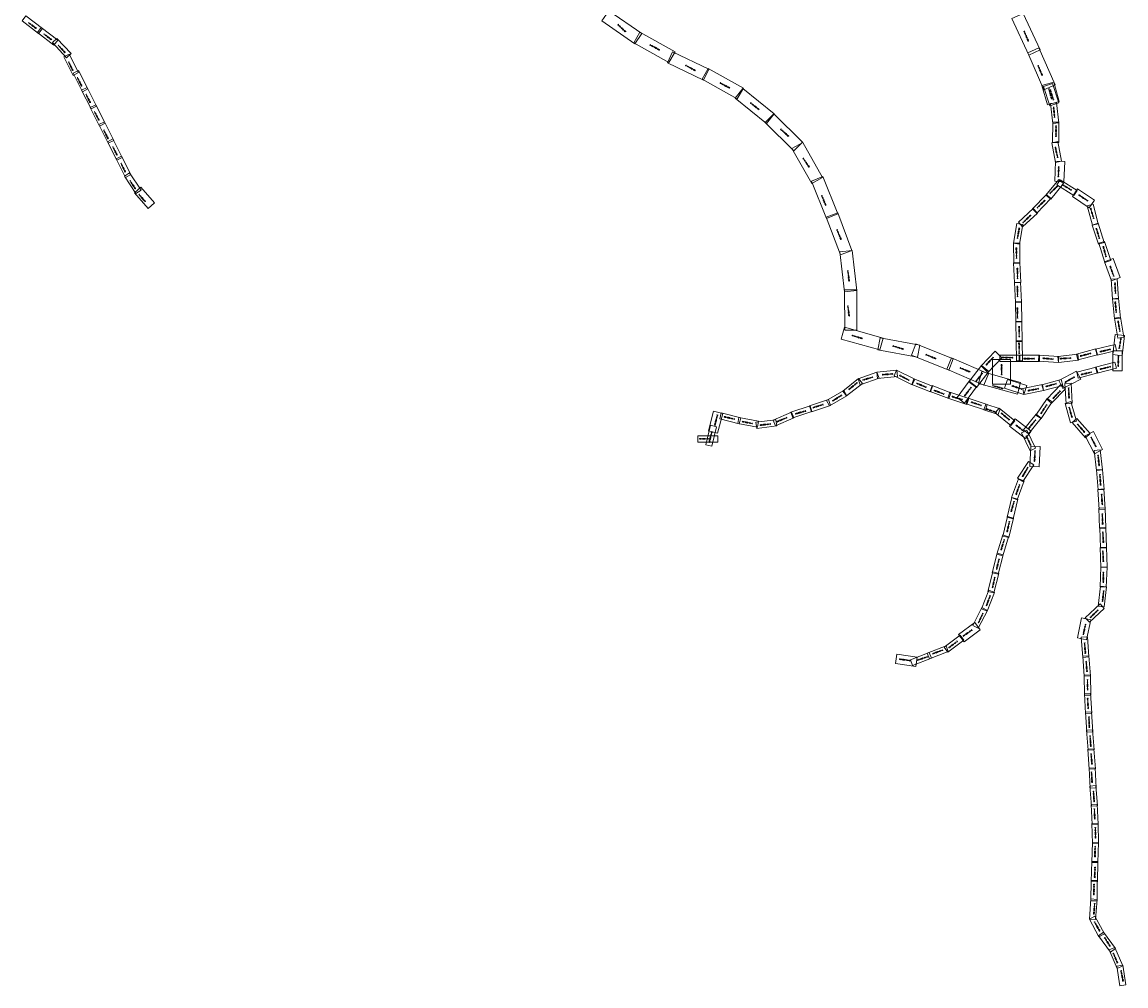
# Model space of a CAD drawing. Header units: metres. Extents: x 3439820 to 3477866, y 5467250 to 5490835.
# Tile 2 of 8: x 3464935 to 3477866, y 5467250 to 5478535. Entities that reach past the tile are written whole.
import ezdxf
from ezdxf.enums import TextEntityAlignment as Align

# ---------------------------------------------------------------- set-up
doc = ezdxf.new("R2010")
doc.units = ezdxf.units.M
doc.header["$MEASUREMENT"] = 0
for name, color, linetype, lineweight in [('1_XXX_0050_Blattnummer', 7, 'Continuous', 0), ('1_XXX_0050_Blattschnitt', 7, 'Continuous', 0), ('2_XXX_0000_Blattnummer', 7, 'Continuous', 0), ('2_XXX_0000_Blattschnitt', 7, 'Continuous', 0), ('2_XXX_0001_Blattnummern', 7, 'Continuous', 0), ('2_XXX_0001_Blattschnitt', 7, 'Continuous', 0), ('2_XXX_0002_Blattnummer', 7, 'Continuous', 0), ('2_XXX_0002_Blattschnitt', 7, 'Continuous', 0), ('2_XXX_0003_Blattnummer', 7, 'Continuous', 0), ('2_XXX_0003_Blattschnitt', 7, 'Continuous', 0), ('2_XXX_0004_Blattnummer', 7, 'Continuous', 0), ('2_XXX_0004_Blattschnitt', 7, 'Continuous', 0), ('2_XXX_0005_Blattnummer', 7, 'Continuous', 0), ('2_XXX_0005_Blattschnitt', 7, 'Continuous', 0), ('2_XXX_0006_Blattnummer', 7, 'Continuous', 0), ('2_XXX_0006_Blattschnitt', 7, 'Continuous', 0), ('2_XXX_0007_Blattnummer', 7, 'Continuous', 0), ('2_XXX_0007_Blattschnitt', 7, 'Continuous', 0), ('5_XXX_9401_Blattnummer', 7, 'Continuous', 0), ('5_XXX_9401_Blattschnitt', 7, 'Continuous', 0), ('5_XXX_9402_Blattnummern', 7, 'Continuous', 0), ('5_XXX_9402_Blattschnitt', 7, 'Continuous', 0)]:
    doc.layers.add(name, color=color, linetype=linetype, lineweight=lineweight)
doc.styles.add('arial', font='arial.ttf')
doc.styles.get("Standard").update_dxf_attribs({"font": 'txt.shx'})

msp = doc.modelspace()

# ---------------------------------------------------------------- linework, layer by layer
at = {"layer": '1_XXX_0050_Blattschnitt'}
for points in [[(3465129, 5478403), (3465173, 5478460), (3464978, 5478607), (3464935, 5478549)], [(3465352, 5478325), (3465308, 5478267), (3465114, 5478414), (3465157, 5478471)], [(3465457, 5478117), (3465509, 5478166), (3465343, 5478344), (3465291, 5478295)], [(3465532, 5477911), (3465597, 5477944), (3465487, 5478161), (3465423, 5478129)], [(3465706, 5477752), (3465642, 5477719), (3465533, 5477937), (3465597, 5477969)], [(3465807, 5477551), (3465743, 5477519), (3465633, 5477737), (3465697, 5477769)], [(3465907, 5477351), (3465843, 5477318), (3465734, 5477536), (3465798, 5477568)], [(3465944, 5477118), (3466008, 5477150), (3465899, 5477368), (3465835, 5477336)], [(3466109, 5476950), (3466045, 5476917), (3465935, 5477135), (3465999, 5477167)], [(3466209, 5476749), (3466145, 5476717), (3466036, 5476935), (3466100, 5476967)], [(3466329, 5476569), (3466269, 5476530), (3466135, 5476733), (3466195, 5476772)], [(3466250, 5476536), (3466327, 5476603), (3466488, 5476421), (3466412, 5476353)]]:
    msp.add_3dface(points, dxfattribs=at)
at = {"layer": '2_XXX_0000_Blattschnitt'}
msp.add_3dface([(3476512, 5474585), (3476304, 5474585), (3476304, 5474295), (3476512, 5474295)], dxfattribs=at)
at = {"layer": '2_XXX_0001_Blattschnitt'}
for points in [[(3477714, 5474451, 99), (3477823, 5474451, 99), (3477823, 5474688, 99), (3477714, 5474688, 99)], [(3477536, 5474427), (3477308, 5474367), (3477290, 5474436), (3477518, 5474496)], [(3477755, 5474484), (3477527, 5474424), (3477509, 5474494), (3477736, 5474554)], [(3476477, 5474352), (3476444, 5474249), (3476670, 5474176), (3476704, 5474280)], [(3477126, 5474281, 99), (3476899, 5474221, 99), (3476880, 5474290, 99), (3477108, 5474350, 99)], [(3477078, 5474340, 99), (3477128, 5474244, 99), (3477338, 5474354, 99), (3477288, 5474450, 99)], [(3476902, 5474221, 99), (3476671, 5474176, 99), (3476657, 5474247, 99), (3476888, 5474292, 99)]]:
    msp.add_3dface(points, dxfattribs=at)
at = {"layer": '2_XXX_0002_Blattschnitt'}
for points in [[(3477756, 5474690), (3477527, 5474637), (3477511, 5474707), (3477740, 5474760)], [(3476169, 5474509), (3476248, 5474434), (3476412, 5474605), (3476333, 5474681)], [(3476622, 5474563), (3476387, 5474563), (3476387, 5474634), (3476622, 5474635)], [(3476852, 5474563), (3476616, 5474562), (3476616, 5474634), (3476852, 5474635)], [(3477076, 5474549), (3476841, 5474565), (3476845, 5474637), (3477080, 5474621)], [(3477310, 5474575), (3477076, 5474549), (3477068, 5474620), (3477302, 5474647)], [(3477531, 5474638), (3477303, 5474579), (3477285, 5474648), (3477513, 5474708)], [(3476027, 5474324, 99), (3476114, 5474258, 99), (3476258, 5474446, 99), (3476172, 5474513, 99)], [(3474778, 5474305), (3474594, 5474158), (3474549, 5474214), (3474733, 5474361)], [(3474974, 5474368), (3474752, 5474289), (3474728, 5474357), (3474949, 5474436)], [(3475189, 5474387), (3474955, 5474363), (3474947, 5474435), (3475181, 5474459)], [(3475360, 5474290), (3475149, 5474394), (3475180, 5474459), (3475391, 5474354)], [(3475576, 5474207), (3475356, 5474291), (3475381, 5474358), (3475601, 5474274)], [(3474598, 5474160), (3474395, 5474041), (3474359, 5474103), (3474562, 5474222)], [(3475791, 5474128), (3475571, 5474211), (3475596, 5474279), (3475816, 5474195)], [(3475887, 5474141, 99), (3475973, 5474075, 99), (3476117, 5474263, 99), (3476031, 5474330, 99)], [(3474405, 5474048), (3474182, 5473973), (3474159, 5474041), (3474382, 5474116)], [(3472977, 5473751), (3473082, 5473724), (3473142, 5473954), (3473036, 5473981)], [(3473335, 5473833), (3473107, 5473891), (3473124, 5473960), (3473353, 5473903)], [(3473977, 5473901), (3473761, 5473809), (3473733, 5473875), (3473949, 5473967)], [(3474188, 5473976), (3473965, 5473901), (3473942, 5473969), (3474165, 5474044)], [(3473549, 5473792), (3473318, 5473836), (3473331, 5473906), (3473563, 5473863)], [(3473775, 5473807), (3473541, 5473778), (3473532, 5473849), (3473765, 5473878)], [(3473068, 5473798), (3473013, 5473569), (3472943, 5473586), (3472999, 5473815)], [(3473085, 5473617), (3472849, 5473617), (3472849, 5473689), (3473084, 5473689)]]:
    msp.add_3dface(points, dxfattribs=at)
at = {"layer": '2_XXX_0003_Blattschnitt'}
for points in [[(3477223, 5474307, 99), (3477236, 5474072, 99), (3477164, 5474067, 99), (3477151, 5474303, 99)], [(3477221, 5474091), (3477286, 5473864), (3477217, 5473845), (3477152, 5474071)], [(3477289, 5473894), (3477445, 5473717), (3477391, 5473669), (3477235, 5473846)], [(3477496, 5473479, 99), (3477592, 5473529, 99), (3477484, 5473740, 99), (3477388, 5473691, 99)], [(3477565, 5473527), (3477593, 5473293), (3477522, 5473285), (3477493, 5473518)], [(3477593, 5473298, 99), (3477610, 5473063, 99), (3477539, 5473058, 99), (3477522, 5473293, 99)], [(3477607, 5473069, 99), (3477624, 5472834, 99), (3477553, 5472829, 99), (3477536, 5473063, 99)], [(3477621, 5472846, 99), (3477630, 5472610, 99), (3477558, 5472608, 99), (3477549, 5472843, 99)], [(3477630, 5472616, 99), (3477638, 5472381, 99), (3477566, 5472379, 99), (3477559, 5472614, 99)], [(3477637, 5472387), (3477644, 5472152), (3477573, 5472149), (3477565, 5472385)], [(3477644, 5472155), (3477636, 5471920), (3477564, 5471922), (3477572, 5472157)], [(3477640, 5471921), (3477611, 5471687), (3477540, 5471696), (3477569, 5471929)], [(3477611, 5471671), (3477440, 5471509), (3477390, 5471561), (3477562, 5471723)], [(3477299, 5471325, 99), (3477405, 5471303, 99), (3477453, 5471536, 99), (3477347, 5471558, 99)], [(3477414, 5471337), (3477431, 5471102), (3477360, 5471097), (3477342, 5471332)], [(3477431, 5471116), (3477449, 5470881), (3477377, 5470875), (3477360, 5471110)], [(3477449, 5470891), (3477453, 5470656), (3477381, 5470655), (3477377, 5470890)], [(3477452, 5470677), (3477466, 5470442), (3477394, 5470438), (3477380, 5470673)], [(3477464, 5470461), (3477477, 5470226), (3477406, 5470222), (3477392, 5470457)], [(3477476, 5470249), (3477493, 5470014), (3477422, 5470009), (3477404, 5470243)], [(3477491, 5470028), (3477509, 5469793), (3477437, 5469788), (3477420, 5470023)], [(3477507, 5469804), (3477517, 5469568), (3477445, 5469565), (3477436, 5469801)], [(3477515, 5469595), (3477532, 5469360), (3477461, 5469354), (3477443, 5469589)], [(3477530, 5469378), (3477541, 5469143), (3477470, 5469139), (3477459, 5469375)], [(3477540, 5469155), (3477546, 5468920), (3477474, 5468918), (3477468, 5469153)], [(3477546, 5468929), (3477538, 5468694), (3477467, 5468696), (3477474, 5468932)], [(3477538, 5468706), (3477531, 5468470), (3477459, 5468473), (3477467, 5468708)], [(3477530, 5468483), (3477527, 5468247), (3477455, 5468248), (3477459, 5468484)], [(3477527, 5468263), (3477511, 5468028), (3477439, 5468033), (3477455, 5468268)], [(3477503, 5468067), (3477614, 5467859), (3477550, 5467825), (3477440, 5468033)], [(3477604, 5467878), (3477742, 5467688), (3477684, 5467646), (3477546, 5467836)], [(3477735, 5467701), (3477828, 5467485), (3477763, 5467456), (3477669, 5467672)], [(3477829, 5467494), (3477866, 5467261), (3477795, 5467250), (3477758, 5467483)]]:
    msp.add_3dface(points, dxfattribs=at)
at = {"layer": '2_XXX_0004_Blattschnitt'}
for points in [[(3476976, 5477556, 99), (3477079, 5477591, 99), (3477004, 5477816, 99), (3476901, 5477782, 99)], [(3477053, 5477591, 99), (3477080, 5477357, 99), (3477009, 5477349, 99), (3476981, 5477582, 99)], [(3477080, 5477362), (3477079, 5477126), (3477007, 5477127), (3477008, 5477362)], [(3477069, 5477137), (3477112, 5476905), (3477042, 5476892), (3476999, 5477123)], [(3477031, 5476671, 99), (3477139, 5476666, 99), (3477150, 5476904, 99), (3477041, 5476908, 99)], [(3477096, 5476690), (3477295, 5476564), (3477257, 5476504), (3477058, 5476629)], [(3477436, 5476361, 99), (3477496, 5476451, 99), (3477298, 5476582, 99), (3477238, 5476492, 99)], [(3477480, 5476402), (3477542, 5476175), (3477473, 5476156), (3477411, 5476383)], [(3477541, 5476181), (3477611, 5475956), (3477543, 5475935), (3477472, 5476159)], [(3477616, 5475967), (3477688, 5475743), (3477620, 5475721), (3477548, 5475945)], [(3477695, 5475505, 99), (3477797, 5475543, 99), (3477715, 5475766, 99), (3477613, 5475728, 99)], [(3477763, 5475529), (3477779, 5475294), (3477708, 5475290), (3477692, 5475524)], [(3477780, 5475303), (3477804, 5475068), (3477732, 5475061), (3477708, 5475295)], [(3477802, 5475079), (3477841, 5474847), (3477770, 5474835), (3477731, 5475067)], [(3477712, 5474642, 99), (3477820, 5474629, 99), (3477849, 5474864, 99), (3477741, 5474878, 99)]]:
    msp.add_3dface(points, dxfattribs=at)
at = {"layer": '2_XXX_0005_Blattschnitt'}
for points in [[(3477156, 5474241, 99), (3476992, 5474072, 99), (3476940, 5474122, 99), (3477104, 5474291, 99)], [(3477002, 5474089), (3476872, 5473893), (3476812, 5473932), (3476942, 5474129)], [(3476871, 5473898), (3476723, 5473715), (3476667, 5473760), (3476815, 5473943)], [(3476705, 5473758), (3476808, 5473546), (3476744, 5473515), (3476641, 5473727)], [(3476741, 5473333, 99), (3476849, 5473328, 99), (3476861, 5473565, 99), (3476753, 5473570, 99)], [(3476785, 5473353), (3476658, 5473155), (3476597, 5473194), (3476725, 5473392)], [(3476674, 5473163), (3476593, 5472942), (3476525, 5472967), (3476607, 5473188)], [(3476598, 5472950), (3476543, 5472721), (3476473, 5472738), (3476528, 5472967)], [(3476548, 5472728), (3476493, 5472499), (3476423, 5472516), (3476478, 5472745)], [(3476492, 5472510), (3476422, 5472285), (3476353, 5472307), (3476424, 5472531)], [(3476427, 5472298), (3476370, 5472070), (3476300, 5472087), (3476357, 5472316)], [(3476375, 5472079), (3476318, 5471851), (3476248, 5471869), (3476306, 5472097)], [(3476325, 5471858), (3476240, 5471638), (3476174, 5471664), (3476258, 5471884)], [(3476243, 5471646), (3476135, 5471437), (3476071, 5471470), (3476179, 5471679)], [(3475904, 5471365), (3475969, 5471278), (3476160, 5471419), (3476095, 5471507)], [(3475966, 5471299), (3475778, 5471158), (3475735, 5471215), (3475923, 5471356)], [(3475184, 5471133, 99), (3475168, 5471025, 99), (3475403, 5470990, 99), (3475419, 5471098, 99)], [(3475587, 5471087), (3475367, 5471003), (3475341, 5471070), (3475561, 5471154)], [(3475784, 5471164), (3475564, 5471080), (3475538, 5471147), (3475758, 5471231)]]:
    msp.add_3dface(points, dxfattribs=at)
at = {"layer": '2_XXX_0006_Blattschnitt'}
for points in [[(3477134, 5476645), (3476985, 5476463), (3476929, 5476509), (3477079, 5476691)], [(3476986, 5476469), (3476822, 5476299), (3476770, 5476349), (3476934, 5476518)], [(3476828, 5476298), (3476654, 5476139), (3476606, 5476192), (3476779, 5476351)], [(3476658, 5476167), (3476620, 5475935), (3476549, 5475947), (3476587, 5476179)], [(3476621, 5475948), (3476623, 5475713), (3476551, 5475712), (3476549, 5475947)], [(3476621, 5475720), (3476633, 5475485), (3476561, 5475482), (3476550, 5475717)], [(3476631, 5475491), (3476642, 5475255), (3476571, 5475252), (3476559, 5475487)], [(3476643, 5475262), (3476647, 5475026), (3476575, 5475025), (3476571, 5475260)], [(3476648, 5475031), (3476652, 5474796), (3476580, 5474794), (3476576, 5475030)], [(3476651, 5474806), (3476655, 5474571), (3476583, 5474569), (3476579, 5474805)]]:
    msp.add_3dface(points, dxfattribs=at)
at = {"layer": '2_XXX_0007_Blattschnitt'}
for points in [[(3476003, 5474059), (3475779, 5474132), (3475801, 5474201), (3476025, 5474128)], [(3476220, 5473991), (3475996, 5474064), (3476018, 5474132), (3476242, 5474059)], [(3476371, 5473941), (3476203, 5473995), (3476226, 5474063), (3476393, 5474009)], [(3476518, 5473811), (3476335, 5473959), (3476381, 5474015), (3476563, 5473866)], [(3476567, 5473891, 99), (3476502, 5473804, 99), (3476691, 5473660, 99), (3476757, 5473747, 99)]]:
    msp.add_3dface(points, dxfattribs=at)
at = {"layer": '5_XXX_9401_Blattschnitt'}
for points in [[(3476661, 5478637, 99), (3476860, 5478210, 99), (3476730, 5478149, 99), (3476531, 5478576, 99)], [(3476846, 5478232, 99), (3477035, 5477801, 99), (3476903, 5477743, 99), (3476715, 5478175, 99)], [(3477020, 5477832), (3477084, 5477605), (3476946, 5477566), (3476882, 5477793)]]:
    msp.add_3dface(points, dxfattribs=at)
at = {"layer": '5_XXX_9402_Blattschnitt'}
for points in [[(3471807, 5478668), (3472194, 5478400), (3472113, 5478282), (3471726, 5478550)], [(3472173, 5478419), (3472584, 5478188), (3472513, 5478063), (3472103, 5478294)], [(3472555, 5478187), (3472981, 5477985), (3472919, 5477855), (3472494, 5478057)], [(3472973, 5477991), (3473384, 5477760), (3473313, 5477635), (3472903, 5477866)], [(3473380, 5477757), (3473745, 5477460), (3473655, 5477349), (3473290, 5477646)], [(3473742, 5477463), (3474077, 5477131), (3473975, 5477029), (3473641, 5477361)], [(3474079, 5477127), (3474311, 5476717), (3474187, 5476646), (3473954, 5477056)], [(3474314, 5476726), (3474492, 5476290), (3474359, 5476236), (3474181, 5476672)], [(3474489, 5476301), (3474655, 5475861), (3474521, 5475810), (3474354, 5476250)], [(3474658, 5475862), (3474712, 5475394), (3474569, 5475378), (3474516, 5475846)], [(3474713, 5475400), (3474715, 5474929), (3474571, 5474929), (3474570, 5475400)], [(3474568, 5474962), (3475021, 5474834), (3474982, 5474696), (3474529, 5474824)], [(3474988, 5474840), (3475450, 5474752), (3475424, 5474611), (3474961, 5474699)], [(3475406, 5474769, 99), (3475843, 5474594, 99), (3475790, 5474461, 99), (3475352, 5474636, 99)], [(3475824, 5474603, 99), (3476257, 5474418, 99), (3476200, 5474286, 99), (3475768, 5474471, 99)], [(3476179, 5474443, 99), (3476632, 5474316, 99), (3476594, 5474178, 99), (3476140, 5474305, 99)]]:
    msp.add_3dface(points, dxfattribs=at)

# ---------------------------------------------------------------- texts
at = {"layer": '1_XXX_0050_Blattnummer', "char_height": 10, "attachment_point": 7, "line_spacing_factor": 0.6, "style": 'arial'}
for s, insert, rotation in [('{\\Fstandard|c0;1-XXX-0050-026}', (3465005, 5478527), 322.9468), ('{\\Fstandard|c0;1-XXX-0050-027}', (3465185, 5478394), 322.9468), ('{\\Fstandard|c0;1-XXX-0050-028}', (3465356, 5478260), 312.9079), ('{\\Fstandard|c0;1-XXX-0050-029}', (3465474, 5478069), 296.6618), ('{\\Fstandard|c0;1-XXX-0050-030}', (3465577, 5477887), 296.6618), ('{\\Fstandard|c0;1-XXX-0050-031}', (3465679, 5477689), 296.6618), ('{\\Fstandard|c0;1-XXX-0050-032}', (3465778, 5477488), 296.6618), ('{\\Fstandard|c0;1-XXX-0050-033}', (3465886, 5477271), 296.6618), ('{\\Fstandard|c0;1-XXX-0050-034}', (3465992, 5477077), 296.6618), ('{\\Fstandard|c0;1-XXX-0050-035}', (3466088, 5476881), 296.6618), ('{\\Fstandard|c0;1-XXX-0050-036}', (3466194, 5476677), 303.5085), ('{\\Fstandard|c0;1-XXX-0050-037}', (3466299, 5476516), 311.4187)]:
    msp.add_mtext(s, dxfattribs=dict(at, insert=insert, rotation=rotation))
at = {"layer": '2_XXX_0000_Blattnummer'}
msp.add_text('2-XXX-0000-001', height=10, rotation=90, dxfattribs=at).set_placement((3476404, 5474402), align=Align.TOP_LEFT)
at = {"layer": '2_XXX_0001_Blattnummern'}
for s, rotation, p in [('2-XXX-0001-001', 268.5923, (3477783, 5474627)), ('2-XXX-0001-002', 193.8778, (3477687, 5474496)), ('2-XXX-0001-004', 210.175, (3477265, 5474376)), ('2-XXX-0001-003', 193.0778, (3477465, 5474432)), ('2-XXX-0001-007', 160.9432, (3476647, 5474232)), ('2-XXX-0001-006', 190.6423, (3476844, 5474238)), ('2-XXX-0001-005', 195.1595, (3477052, 5474297))]:
    msp.add_text(s, height=10, rotation=rotation, dxfattribs=at).set_placement(p, align=Align.TOP_LEFT)
at = {"layer": '2_XXX_0002_Blattnummer'}
for s, rotation, p in [('2-XXX-0002-007', 226.3824, (3476318, 5474608)), ('2-XXX-0002-006', 179.166, (3476543, 5474601)), ('2-XXX-0002-005', 179.9704, (3476795, 5474590)), ('2-XXX-0002-004', 174.5434, (3477016, 5474583)), ('2-XXX-0002-003', 183.2073, (3477224, 5474597)), ('2-XXX-0002-002', 194.5631, (3477456, 5474652)), ('2-XXX-0002-001', 192.8912, (3477686, 5474699)), ('2-XXX-0002-014', 196.1698, (3474905, 5474374)), ('2-XXX-0002-013', 184.0146, (3475139, 5474411)), ('2-XXX-0002-012', 152.3267, (3475324, 5474336)), ('2-XXX-0002-008', 232.2108, (3476189, 5474423, 99)), ('2-XXX-0002-015', 219.0214, (3474722, 5474309)), ('2-XXX-0002-011', 157.0563, (3475525, 5474254)), ('2-XXX-0002-010', 159.2402, (3475735, 5474174)), ('2-XXX-0002-009', 232.6149, (3476057, 5474256)), ('2-XXX-0002-016', 211.8029, (3474539, 5474162)), ('2-XXX-0002-018', 196.0206, (3474117, 5473978)), ('2-XXX-0002-017', 196.981, (3474322, 5474053)), ('2-XXX-0002-023', 255.7535, (3473086, 5473936)), ('2-XXX-0002-022', 166.7154, (3473282, 5473880)), ('2-XXX-0002-021', 168.7136, (3473492, 5473829)), ('2-XXX-0002-020', 187.1038, (3473706, 5473826)), ('2-XXX-0002-019', 202.5436, (3473897, 5473900)), ('2-XXX-0002-024', 256.1706, (3473019, 5473734)), ('2-XXX-0002-025', 179.7509, (3472995, 5473651))]:
    msp.add_text(s, height=10, rotation=rotation, dxfattribs=at).set_placement(p, align=Align.TOP_LEFT)
at = {"layer": '2_XXX_0003_Blattnummer'}
for s, rotation, p in [('2-XXX-0003-001', 271.8629, (3477200, 5474255)), ('2-XXX-0003-002', 285.5796, (3477205, 5474030)), ('2-XXX-0003-003', 310.7459, (3477302, 5473832)), ('2-XXX-0003-004', 297.8403, (3477461, 5473678)), ('2-XXX-0003-005', 276.1349, (3477544, 5473467)), ('2-XXX-0003-006', 273.8508, (3477566, 5473240)), ('2-XXX-0003-007', 273.3475, (3477586, 5473011)), ('2-XXX-0003-008', 271.8564, (3477594, 5472781)), ('2-XXX-0003-009', 273.0328, (3477600, 5472567)), ('2-XXX-0003-010', 272.2206, (3477601, 5472345)), ('2-XXX-0003-011', 269.4454, (3477607, 5472097)), ('2-XXX-0003-012', 264.0268, (3477610, 5471877)), ('2-XXX-0003-013', 224.3572, (3477543, 5471648)), ('2-XXX-0003-014', 257.7155, (3477398, 5471486)), ('2-XXX-0003-015', 274.3798, (3477386, 5471270)), ('2-XXX-0003-016', 274.3567, (3477405, 5471056)), ('2-XXX-0003-017', 270.2897, (3477420, 5470841)), ('2-XXX-0003-018', 273.1466, (3477422, 5470623)), ('2-XXX-0003-019', 272.3831, (3477437, 5470403)), ('2-XXX-0003-020', 274.4591, (3477450, 5470181)), ('2-XXX-0003-021', 275.2817, (3477462, 5469968)), ('2-XXX-0003-022', 272.7763, (3477468, 5469758)), ('2-XXX-0003-023', 274.0609, (3477490, 5469532)), ('2-XXX-0003-024', 272.3738, (3477501, 5469326)), ('2-XXX-0003-025', 270.373, (3477513, 5469107)), ('2-XXX-0003-026', 269.0809, (3477510, 5468888)), ('2-XXX-0003-027', 267.6454, (3477509, 5468641)), ('2-XXX-0003-028', 269.1598, (3477497, 5468442)), ('2-XXX-0003-029', 265.5081, (3477505, 5468217)), ('2-XXX-0003-030', 299.2987, (3477501, 5468005)), ('2-XXX-0003-031', 301.6322, (3477620, 5467821)), ('2-XXX-0003-032', 293.266, (3477722, 5467636)), ('2-XXX-0003-033', 281.1251, (3477813, 5467431))]:
    msp.add_text(s, height=10, rotation=rotation, dxfattribs=at).set_placement(p, align=Align.TOP_LEFT)
at = {"layer": '2_XXX_0004_Blattnummer'}
for s, rotation, p in [('2-XXX-0004-015', 107.7924, (3477013, 5477619)), ('2-XXX-0004-014', 94.7381, (3477024, 5477416)), ('2-XXX-0004-013', 89.3573, (3477041, 5477195)), ('2-XXX-0004-012', 102.1957, (3477061, 5476946)), ('2-XXX-0004-011', 87.6029, (3477069, 5476722)), ('2-XXX-0004-010', 148.1838, (3477226, 5476562)), ('2-XXX-0004-009', 146.5715, (3477417, 5476437)), ('2-XXX-0004-008', 106.4382, (3477483, 5476232)), ('2-XXX-0004-007', 106.1715, (3477550, 5475998)), ('2-XXX-0004-006', 105.6383, (3477629, 5475785)), ('2-XXX-0004-005', 109.2886, (3477718, 5475557)), ('2-XXX-0004-004', 93.2957, (3477739, 5475356)), ('2-XXX-0004-003', 95.1643, (3477747, 5475133)), ('2-XXX-0004-002', 99.7206, (3477790, 5474911)), ('2-XXX-0004-001', 80.8368, (3477783, 5474714))]:
    msp.add_text(s, height=10, rotation=rotation, dxfattribs=at).set_placement(p, align=Align.TOP_LEFT)
at = {"layer": '2_XXX_0005_Blattnummer'}
for s, rotation, p in [('2-XXX-0005-001', 226.4947, (3477101, 5474215)), ('2-XXX-0005-002', 237.1402, (3476943, 5474055)), ('2-XXX-0005-003', 230.4499, (3476813, 5473875)), ('2-XXX-0005-004', 295.1353, (3476703, 5473693)), ('2-XXX-0005-005', 267.0799, (3476806, 5473518)), ('2-XXX-0005-006', 239.2099, (3476723, 5473320)), ('2-XXX-0005-007', 250.6865, (3476625, 5473119)), ('2-XXX-0005-008', 254.0135, (3476561, 5472924)), ('2-XXX-0005-009', 257.1352, (3476507, 5472690)), ('2-XXX-0005-010', 253.1818, (3476446, 5472477)), ('2-XXX-0005-011', 256.173, (3476385, 5472248)), ('2-XXX-0005-012', 257.5981, (3476335, 5472035)), ('2-XXX-0005-013', 249.3085, (3476281, 5471819)), ('2-XXX-0005-014', 244.4789, (3476196, 5471612)), ('2-XXX-0005-015', 214.5854, (3476066, 5471414)), ('2-XXX-0005-016', 217.2922, (3475895, 5471282)), ('2-XXX-0005-018', 199.0497, (3475544, 5471100)), ('2-XXX-0005-017', 200.2735, (3475722, 5471178)), ('2-XXX-0005-019', 171.8978, (3475336, 5471054))]:
    msp.add_text(s, height=10, rotation=rotation, dxfattribs=at).set_placement(p, align=Align.TOP_LEFT)
at = {"layer": '2_XXX_0006_Blattnummer'}
for s, rotation, p in [('2-XXX-0006-010', 44.201, (3476971, 5476532)), ('2-XXX-0006-009', 44.201, (3476823, 5476364)), ('2-XXX-0006-008', 44.201, (3476655, 5476189)), ('2-XXX-0006-007', 79.4683, (3476589, 5476001)), ('2-XXX-0006-006', 90.93, (3476579, 5475766)), ('2-XXX-0006-005', 90.93, (3476591, 5475528)), ('2-XXX-0006-004', 90.93, (3476591, 5475317)), ('2-XXX-0006-003', 90.93, (3476591, 5475065)), ('2-XXX-0006-002', 90.93, (3476611, 5474847)), ('2-XXX-0006-001', 90.93, (3476611, 5474655))]:
    msp.add_text(s, height=10, rotation=rotation, dxfattribs=at).set_placement(p, align=Align.TOP_LEFT)
at = {"layer": '2_XXX_0007_Blattnummer'}
for s, rotation, p in [('2-XXX-0007-005', 163.563, (3475950, 5474110)), ('2-XXX-0007-004', 161.619, (3476170, 5474042)), ('2-XXX-0007-003', 161.3058, (3476349, 5473960)), ('2-XXX-0007-002', 139.9194, (3476499, 5473872)), ('2-XXX-0007-001', 141.5114, (3476672, 5473736))]:
    msp.add_text(s, height=10, rotation=rotation, dxfattribs=at).set_placement(p, align=Align.TOP_LEFT)
at = {"layer": '5_XXX_9401_Blattnummer'}
for s, rotation, p in [('5-XXX-9401-029', 293.3293, (3476677, 5478431)), ('5-XXX-9401-030', 293.3293, (3476840, 5478030)), ('5-XXX-9401-031', 285.5442, (3476967, 5477757, -99))]:
    msp.add_text(s, height=10, rotation=rotation, dxfattribs=at).set_placement(p, align=Align.TOP_LEFT)
at = {"layer": '5_XXX_9402_Blattnummern'}
for s, rotation, p in [('5-XXX-9402-027', 316.6122, (3471918, 5478511)), ('5-XXX-9402-028', 331.5057, (3472292, 5478274)), ('5-XXX-9402-029', 331.5057, (3472711, 5478033)), ('5-XXX-9402-030', 331.5057, (3473114, 5477828)), ('5-XXX-9402-031', 321.7087, (3473471, 5477594)), ('5-XXX-9402-032', 318.409, (3473823, 5477286)), ('5-XXX-9402-033', 303.7133, (3474089, 5476945)), ('5-XXX-9402-034', 292.428, (3474306, 5476508)), ('5-XXX-9402-035', 292.428, (3474485, 5476108)), ('5-XXX-9402-036', 277.1625, (3474613, 5475627)), ('5-XXX-9402-037', 277.1625, (3474613, 5475217)), ('5-XXX-9402-038', 343.1236, (3474658, 5474872)), ('5-XXX-9402-039', 343.1236, (3475138, 5474748)), ('5-XXX-9402-040', 337.6642, (3475524, 5474647)), ('5-XXX-9402-041', 337.6642, (3475925, 5474491)), ('5-XXX-9402-042', 343.9946, (3476306, 5474284))]:
    msp.add_text(s, height=10, rotation=rotation, dxfattribs=at).set_placement(p, align=Align.TOP_LEFT)

doc.saveas('drawing.dxf')
